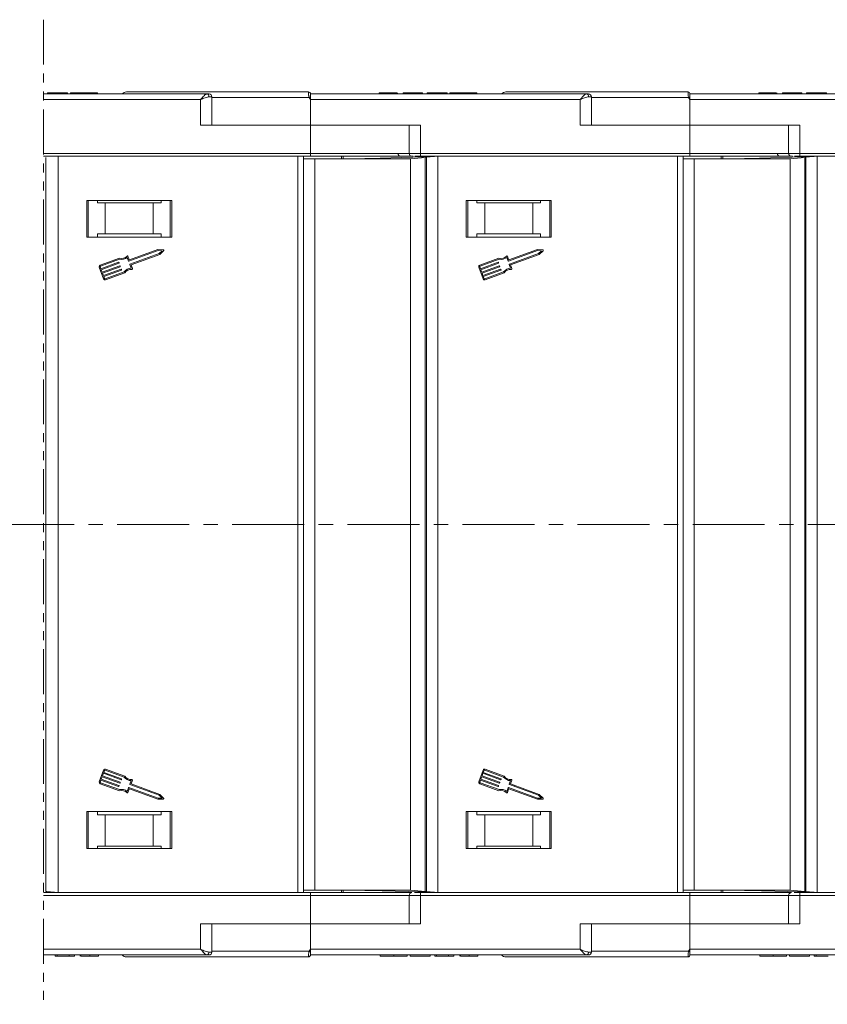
# Model space of a CAD drawing. Header units: millimetres. Extents: x 2854 to 4324, y 357 to 1390.
# Tile 17 of 45: x 3811 to 3954, y 591 to 765. Entities that reach past the tile are written whole.
import ezdxf

# ---------------------------------------------------------------- set-up
doc = ezdxf.new("R2010")
doc.units = ezdxf.units.MM
doc.linetypes.add('CENTERX2', pattern=[20.32, 12.7, -2.54, 2.54, -2.54])
doc.linetypes.add('PHANTOM2', pattern=[31.75, 15.875, -3.175, 3.175, -3.175, 3.175, -3.175])

msp = doc.modelspace()

# ---------------------------------------------------------------- linework, layer by layer
at = {"color": 3, "linetype": 'PHANTOM2', "lineweight": 9, "ltscale": 0.5}
msp.add_line((3815.621, 765.093), (3815.62, 591.259), dxfattribs=at)
at = {"color": 7, "linetype": 'Continuous', "lineweight": 15}
for p, q in [((3844.474, 751.982), (3815.621, 751.982)), ((3815.621, 750.982), (3843.356, 750.982)), ((3816.358, 751.982), (3816.358, 752.182)), ((3819.883, 752.182), (3816.358, 752.182)), ((3819.883, 752.182), (3819.883, 751.982)), ((3820.396, 751.982), (3820.396, 752.182)), ((3822.775, 752.182), (3822.775, 751.982)), ((3825.14, 751.982), (3825.14, 752.182)), ((3843.356, 750.982), (3843.356, 746.482)), ((3845.356, 751.482), (3844.847, 751.482)), ((3845.356, 746.482), (3845.356, 751.482)), ((3862.534, 751.332), (3845.356, 751.332)), ((3862.418, 752.332), (3862.418, 752.332)), ((3862.768, 750.982), (3862.534, 751.332)), ((3911.474, 751.982), (3862.768, 751.982)), ((3862.768, 746.482), (3862.768, 750.982)), ((3862.768, 750.982), (3910.356, 750.982)), ((3874.896, 751.982), (3874.896, 752.182)), ((3876.441, 751.982), (3876.441, 752.182)), ((3877.992, 751.982), (3877.992, 752.182)), ((3878.101, 751.982), (3878.101, 752.182)), ((3879.127, 751.982), (3879.127, 752.182)), ((3880.088, 752.182), (3879.127, 752.182)), ((3880.088, 752.182), (3880.088, 751.982)), ((3882.204, 752.182), (3880.088, 752.182)), ((3882.204, 751.982), (3882.204, 752.182)), ((3882.524, 752.182), (3882.204, 752.182)), ((3882.524, 751.982), (3882.524, 752.182)), ((3886.883, 752.182), (3883.358, 752.182)), ((3883.358, 751.982), (3883.358, 752.182)), ((3886.883, 752.182), (3886.883, 751.982)), ((3887.396, 751.982), (3887.396, 752.182)), ((3889.775, 752.182), (3889.775, 751.982)), ((3892.14, 751.982), (3892.14, 752.182)), ((3910.356, 750.982), (3910.356, 746.482)), ((3912.356, 751.482), (3911.847, 751.482)), ((3912.356, 746.482), (3912.356, 751.482)), ((3929.534, 751.332), (3912.356, 751.332)), ((3929.418, 752.332), (3929.418, 752.332)), ((3929.768, 750.982), (3929.534, 751.332)), ((3978.474, 751.982), (3929.768, 751.982)), ((3929.768, 746.482), (3929.768, 750.982)), ((3929.768, 750.982), (3977.356, 750.982)), ((3941.896, 751.982), (3941.896, 752.182)), ((3943.441, 751.982), (3943.441, 752.182)), ((3944.992, 751.982), (3944.992, 752.182)), ((3945.101, 751.982), (3945.101, 752.182)), ((3946.127, 751.982), (3946.127, 752.182)), ((3947.088, 752.182), (3946.127, 752.182)), ((3947.088, 752.182), (3947.088, 751.982)), ((3949.204, 752.182), (3947.088, 752.182)), ((3949.204, 751.982), (3949.204, 752.182)), ((3949.524, 752.182), (3949.204, 752.182)), ((3949.524, 751.982), (3949.524, 752.182)), ((3950.358, 751.982), (3950.358, 752.182)), ((3953.883, 752.182), (3950.358, 752.182)), ((3953.883, 752.182), (3953.883, 751.982)), ((3843.356, 746.482), (3862.768, 746.482)), ((3862.768, 746.482), (3862.768, 741.482)), ((3882.18, 746.482), (3862.768, 746.482)), ((3880.18, 746.482), (3880.18, 741.482)), ((3882.18, 741.482), (3882.18, 746.482)), ((3910.356, 746.482), (3929.768, 746.482)), ((3949.18, 746.482), (3929.768, 746.482)), ((3929.768, 746.482), (3929.768, 741.482)), ((3947.18, 746.482), (3947.18, 741.482)), ((3949.18, 741.482), (3949.18, 746.482)), ((3862.768, 741.482), (3815.621, 741.482)), ((3815.621, 740.982), (3862.768, 740.982)), ((3816.028, 740.776), (3816.028, 675.982)), ((3818.228, 675.982), (3818.228, 740.982)), ((3860.558, 740.982), (3860.558, 675.982)), ((3861.558, 675.982), (3861.558, 740.982)), ((3862.768, 741.482), (3862.768, 740.982)), ((3880.18, 741.482), (3862.768, 741.482)), ((3868.258, 740.532), (3868.258, 740.982)), ((3868.558, 740.532), (3868.558, 740.982)), ((3872.373, 740.584), (3870.507, 740.532)), ((3872.373, 740.584), (3873.119, 740.605)), ((3872.373, 740.532), (3872.373, 740.584)), ((3884.672, 740.93), (3873.119, 740.605)), ((3873.119, 740.605), (3873.119, 740.532)), ((3882.18, 741.482), (3880.18, 741.482)), ((3883.028, 740.776), (3880.429, 740.532)), ((3929.768, 741.482), (3882.18, 741.482)), ((3882.18, 741.482), (3882.18, 740.982)), ((3882.18, 740.982), (3929.768, 740.982)), ((3883.23, 740.795), (3883.028, 740.776)), ((3883.028, 740.776), (3883.028, 675.982)), ((3885.228, 740.982), (3883.23, 740.795)), ((3883.23, 740.795), (3883.23, 675.982)), ((3885.228, 675.982), (3885.228, 740.982)), ((3927.558, 740.982), (3927.558, 675.982)), ((3928.558, 675.982), (3928.558, 740.982)), ((3929.768, 741.482), (3929.768, 740.982)), ((3947.18, 741.482), (3929.768, 741.482)), ((3935.258, 740.532), (3935.258, 740.982)), ((3935.558, 740.532), (3935.558, 740.982)), ((3939.373, 740.584), (3937.507, 740.532)), ((3939.373, 740.584), (3940.119, 740.605)), ((3939.373, 740.532), (3939.373, 740.584)), ((3951.672, 740.93), (3940.119, 740.605)), ((3940.119, 740.605), (3940.119, 740.532)), ((3949.18, 741.482), (3947.18, 741.482)), ((3950.028, 740.776), (3947.429, 740.532)), ((3996.768, 741.482), (3949.18, 741.482)), ((3949.18, 741.482), (3949.18, 740.982)), ((3949.18, 740.982), (3996.768, 740.982)), ((3950.23, 740.795), (3950.028, 740.776)), ((3950.028, 740.776), (3950.028, 675.982)), ((3952.228, 740.982), (3950.23, 740.795)), ((3950.23, 740.795), (3950.23, 675.982)), ((3952.228, 675.982), (3952.228, 740.982)), ((3863.519, 740.532), (3861.558, 740.532)), ((3863.519, 675.982), (3863.519, 740.532)), ((3880.429, 740.532), (3863.519, 740.532)), ((3880.429, 675.982), (3880.429, 740.532)), ((3930.519, 740.532), (3928.558, 740.532)), ((3930.519, 675.982), (3930.519, 740.532)), ((3947.429, 740.532), (3930.519, 740.532)), ((3947.429, 675.982), (3947.429, 740.532)), ((3838.268, 733.182), (3823.268, 733.182)), ((3823.268, 733.182), (3823.268, 726.682)), ((3823.518, 726.682), (3823.518, 733.182)), ((3825.154, 732.782), (3825.154, 733.182)), ((3825.154, 732.782), (3826.518, 732.782)), ((3826.518, 732.782), (3826.518, 727.282)), ((3835.018, 732.782), (3826.518, 732.782)), ((3835.018, 727.282), (3835.018, 732.782)), ((3835.018, 732.782), (3836.382, 732.782)), ((3836.382, 733.182), (3836.382, 732.782)), ((3838.018, 733.182), (3838.018, 726.682)), ((3838.268, 726.682), (3838.268, 733.182)), ((3905.268, 733.182), (3890.268, 733.182)), ((3890.268, 733.182), (3890.268, 726.682)), ((3890.518, 726.682), (3890.518, 733.182)), ((3892.154, 732.782), (3892.154, 733.182)), ((3892.154, 732.782), (3893.518, 732.782)), ((3893.518, 732.782), (3893.518, 727.282)), ((3902.018, 732.782), (3893.518, 732.782)), ((3902.018, 727.282), (3902.018, 732.782)), ((3902.018, 732.782), (3903.382, 732.782)), ((3903.382, 733.182), (3903.382, 732.782)), ((3905.018, 733.182), (3905.018, 726.682)), ((3905.268, 726.682), (3905.268, 733.182)), ((3823.268, 726.682), (3838.268, 726.682)), ((3825.154, 727.282), (3825.154, 726.682)), ((3826.518, 727.282), (3825.154, 727.282)), ((3835.018, 727.282), (3826.518, 727.282)), ((3836.382, 727.282), (3835.018, 727.282)), ((3836.382, 726.682), (3836.382, 727.282)), ((3890.268, 726.682), (3905.268, 726.682)), ((3892.154, 727.282), (3892.154, 726.682)), ((3893.518, 727.282), (3892.154, 727.282)), ((3902.018, 727.282), (3893.518, 727.282)), ((3903.382, 727.282), (3902.018, 727.282)), ((3903.382, 726.682), (3903.382, 727.282)), ((3830.753, 722.699), (3830.526, 723.319)), ((3830.703, 722.438), (3835.863, 724.323)), ((3835.836, 724.508), (3830.811, 722.672)), ((3836.051, 723.809), (3830.89, 721.924)), ((3831.082, 721.8), (3836.149, 723.651)), ((3836.786, 724.459), (3835.836, 724.508)), ((3835.863, 724.323), (3836.562, 724.287)), ((3836.562, 724.287), (3836.051, 723.809)), ((3836.149, 723.651), (3836.843, 724.301)), ((3897.753, 722.699), (3897.526, 723.319)), ((3897.703, 722.438), (3902.863, 724.323)), ((3902.836, 724.508), (3897.811, 722.672)), ((3903.051, 723.809), (3897.89, 721.924)), ((3898.082, 721.8), (3903.149, 723.651)), ((3903.786, 724.459), (3902.836, 724.508)), ((3902.863, 724.323), (3903.562, 724.287)), ((3903.562, 724.287), (3903.051, 723.809)), ((3903.149, 723.651), (3903.843, 724.301)), ((3829.04, 722.995), (3825.642, 721.754)), ((3825.776, 721.123), (3825.651, 721.466)), ((3825.705, 721.583), (3829.049, 722.805)), ((3828.881, 722.258), (3825.776, 721.123)), ((3825.838, 720.952), (3828.943, 722.086)), ((3829.1, 721.658), (3825.995, 720.524)), ((3826.057, 720.352), (3829.162, 721.487)), ((3828.971, 722.145), (3828.939, 722.231)), ((3829.19, 721.545), (3829.158, 721.631)), ((3830.402, 723.127), (3830.644, 722.465)), ((3830.863, 721.865), (3831.105, 721.203)), ((3831.324, 721.137), (3831.082, 721.8)), ((3896.04, 722.995), (3892.642, 721.754)), ((3892.776, 721.123), (3892.651, 721.466)), ((3892.705, 721.583), (3896.049, 722.805)), ((3895.881, 722.258), (3892.776, 721.123)), ((3892.838, 720.952), (3895.943, 722.086)), ((3896.1, 721.658), (3892.995, 720.524)), ((3893.057, 720.352), (3896.162, 721.487)), ((3895.971, 722.145), (3895.939, 722.231)), ((3896.19, 721.545), (3896.158, 721.631)), ((3897.402, 723.127), (3897.644, 722.465)), ((3897.863, 721.865), (3898.105, 721.203)), ((3898.324, 721.137), (3898.082, 721.8)), ((3825.479, 721.403), (3826.23, 719.347)), ((3825.995, 720.524), (3825.838, 720.952)), ((3826.214, 719.924), (3826.057, 720.352)), ((3829.319, 721.058), (3826.214, 719.924)), ((3826.277, 719.753), (3829.382, 720.887)), ((3826.402, 719.41), (3826.277, 719.753)), ((3829.862, 720.577), (3826.519, 719.356)), ((3826.581, 719.184), (3829.978, 720.426)), ((3829.409, 720.946), (3829.377, 721.031)), ((3892.479, 721.403), (3893.23, 719.347)), ((3892.995, 720.524), (3892.838, 720.952)), ((3893.214, 719.924), (3893.057, 720.352)), ((3896.319, 721.058), (3893.214, 719.924)), ((3893.277, 719.753), (3896.382, 720.887)), ((3893.402, 719.41), (3893.277, 719.753)), ((3896.862, 720.577), (3893.519, 719.356)), ((3893.581, 719.184), (3896.978, 720.426)), ((3896.409, 720.946), (3896.377, 721.031)), ((3816.028, 675.982), (3816.028, 611.188)), ((3818.228, 610.982), (3818.228, 675.982)), ((3860.558, 675.982), (3860.558, 610.982)), ((3861.558, 610.982), (3861.558, 675.982)), ((3863.519, 611.432), (3863.519, 675.982)), ((3880.429, 611.432), (3880.429, 675.982)), ((3883.028, 675.982), (3883.028, 611.188)), ((3883.23, 675.982), (3883.23, 611.169)), ((3885.228, 610.982), (3885.228, 675.982)), ((3927.558, 675.982), (3927.558, 610.982)), ((3928.558, 610.982), (3928.558, 675.982)), ((3930.519, 611.432), (3930.519, 675.982)), ((3947.429, 611.432), (3947.429, 675.982)), ((3950.028, 675.982), (3950.028, 611.188)), ((3950.23, 675.982), (3950.23, 611.169)), ((3952.228, 610.982), (3952.228, 675.982)), ((3829.978, 631.538), (3826.581, 632.779)), ((3896.978, 631.538), (3893.581, 632.779)), ((3826.23, 632.616), (3825.479, 630.56)), ((3825.995, 631.44), (3825.838, 631.012)), ((3829.1, 630.306), (3825.995, 631.44)), ((3826.214, 632.04), (3826.057, 631.611)), ((3826.057, 631.611), (3829.162, 630.477)), ((3829.319, 630.905), (3826.214, 632.04)), ((3826.402, 632.554), (3826.277, 632.211)), ((3826.277, 632.211), (3829.382, 631.077)), ((3829.862, 631.386), (3826.519, 632.608)), ((3829.409, 631.018), (3829.377, 630.932)), ((3893.23, 632.616), (3892.479, 630.56)), ((3892.995, 631.44), (3892.838, 631.012)), ((3896.1, 630.306), (3892.995, 631.44)), ((3893.214, 632.04), (3893.057, 631.611)), ((3893.057, 631.611), (3896.162, 630.477)), ((3896.319, 630.905), (3893.214, 632.04)), ((3893.402, 632.554), (3893.277, 632.211)), ((3893.277, 632.211), (3896.382, 631.077)), ((3896.862, 631.386), (3893.519, 632.608)), ((3896.409, 631.018), (3896.377, 630.932)), ((3825.642, 630.21), (3829.04, 628.968)), ((3825.776, 630.841), (3825.651, 630.498)), ((3825.705, 630.381), (3829.049, 629.159)), ((3828.881, 629.706), (3825.776, 630.841)), ((3825.838, 631.012), (3828.943, 629.877)), ((3828.971, 629.819), (3828.939, 629.733)), ((3829.19, 630.419), (3829.158, 630.333)), ((3830.402, 628.837), (3830.644, 629.499)), ((3830.703, 629.526), (3835.863, 627.64)), ((3830.811, 629.292), (3835.836, 627.456)), ((3830.863, 630.098), (3831.105, 630.761)), ((3836.051, 628.154), (3830.89, 630.04)), ((3831.082, 630.164), (3831.324, 630.827)), ((3836.149, 628.313), (3831.082, 630.164)), ((3892.642, 630.21), (3896.04, 628.968)), ((3892.776, 630.841), (3892.651, 630.498)), ((3892.705, 630.381), (3896.049, 629.159)), ((3895.881, 629.706), (3892.776, 630.841)), ((3892.838, 631.012), (3895.943, 629.877)), ((3895.971, 629.819), (3895.939, 629.733)), ((3896.19, 630.419), (3896.158, 630.333)), ((3897.402, 628.837), (3897.644, 629.499)), ((3897.703, 629.526), (3902.863, 627.64)), ((3897.811, 629.292), (3902.836, 627.456)), ((3897.863, 630.098), (3898.105, 630.761)), ((3903.051, 628.154), (3897.89, 630.04)), ((3898.082, 630.164), (3898.324, 630.827)), ((3903.149, 628.313), (3898.082, 630.164)), ((3830.526, 628.645), (3830.753, 629.265)), ((3835.863, 627.64), (3836.562, 627.676)), ((3836.562, 627.676), (3836.051, 628.154)), ((3836.843, 627.663), (3836.149, 628.313)), ((3897.526, 628.645), (3897.753, 629.265)), ((3902.863, 627.64), (3903.562, 627.676)), ((3903.562, 627.676), (3903.051, 628.154)), ((3903.843, 627.663), (3903.149, 628.313)), ((3835.836, 627.456), (3836.786, 627.505)), ((3902.836, 627.456), (3903.786, 627.505)), ((3838.268, 625.282), (3823.268, 625.282)), ((3823.268, 625.282), (3823.268, 618.782)), ((3823.518, 618.782), (3823.518, 625.282)), ((3825.154, 625.282), (3825.154, 624.682)), ((3825.154, 624.682), (3826.518, 624.682)), ((3826.518, 624.682), (3826.518, 619.182)), ((3826.518, 624.682), (3835.018, 624.682)), ((3835.018, 619.182), (3835.018, 624.682)), ((3835.018, 624.682), (3836.382, 624.682)), ((3836.382, 624.682), (3836.382, 625.282)), ((3838.018, 625.282), (3838.018, 618.782)), ((3838.268, 618.782), (3838.268, 625.282)), ((3905.268, 625.282), (3890.268, 625.282)), ((3890.268, 625.282), (3890.268, 618.782)), ((3890.518, 618.782), (3890.518, 625.282)), ((3892.154, 625.282), (3892.154, 624.682)), ((3892.154, 624.682), (3893.518, 624.682)), ((3893.518, 624.682), (3893.518, 619.182)), ((3893.518, 624.682), (3902.018, 624.682)), ((3902.018, 619.182), (3902.018, 624.682)), ((3902.018, 624.682), (3903.382, 624.682)), ((3903.382, 624.682), (3903.382, 625.282)), ((3905.018, 625.282), (3905.018, 618.782)), ((3905.268, 618.782), (3905.268, 625.282)), ((3826.518, 619.182), (3825.154, 619.182)), ((3825.154, 618.782), (3825.154, 619.182)), ((3826.518, 619.182), (3835.018, 619.182)), ((3836.382, 619.182), (3835.018, 619.182)), ((3836.382, 619.182), (3836.382, 618.782)), ((3893.518, 619.182), (3892.154, 619.182)), ((3892.154, 618.782), (3892.154, 619.182)), ((3893.518, 619.182), (3902.018, 619.182)), ((3903.382, 619.182), (3902.018, 619.182)), ((3903.382, 619.182), (3903.382, 618.782)), ((3823.268, 618.782), (3838.268, 618.782)), ((3890.268, 618.782), (3905.268, 618.782)), ((3862.768, 610.982), (3815.62, 610.982)), ((3815.62, 610.482), (3862.768, 610.482)), ((3816.028, 611.188), (3816.23, 611.169)), ((3816.23, 611.169), (3818.228, 610.982)), ((3861.558, 611.432), (3863.519, 611.432)), ((3862.768, 610.482), (3862.768, 610.982)), ((3862.768, 610.482), (3862.768, 605.482)), ((3862.768, 610.482), (3880.18, 610.482)), ((3863.519, 611.432), (3880.429, 611.432)), ((3868.258, 610.982), (3868.258, 611.432)), ((3868.558, 610.982), (3868.558, 611.432)), ((3870.507, 611.432), (3872.373, 611.379)), ((3872.373, 611.379), (3872.373, 611.432)), ((3873.119, 611.359), (3872.373, 611.379)), ((3873.119, 611.432), (3873.119, 611.359)), ((3873.119, 611.359), (3884.672, 611.034)), ((3880.18, 610.482), (3880.18, 605.482)), ((3880.18, 610.482), (3882.18, 610.482)), ((3880.429, 611.432), (3883.028, 611.188)), ((3882.18, 610.482), (3882.18, 610.982)), ((3929.768, 610.982), (3882.18, 610.982)), ((3882.18, 605.482), (3882.18, 610.482)), ((3882.18, 610.482), (3929.768, 610.482)), ((3883.028, 611.188), (3883.23, 611.169)), ((3883.23, 611.169), (3885.228, 610.982)), ((3928.558, 611.432), (3930.519, 611.432)), ((3929.768, 610.482), (3929.768, 610.982)), ((3929.768, 610.482), (3929.768, 605.482)), ((3929.768, 610.482), (3947.18, 610.482)), ((3930.519, 611.432), (3947.429, 611.432)), ((3935.258, 610.982), (3935.258, 611.432)), ((3935.558, 610.982), (3935.558, 611.432)), ((3937.507, 611.432), (3939.373, 611.379)), ((3939.373, 611.379), (3939.373, 611.432)), ((3940.119, 611.359), (3939.373, 611.379)), ((3940.119, 611.432), (3940.119, 611.359)), ((3940.119, 611.359), (3951.672, 611.034)), ((3947.18, 610.482), (3947.18, 605.482)), ((3947.18, 610.482), (3949.18, 610.482)), ((3947.429, 611.432), (3950.028, 611.188)), ((3949.18, 610.482), (3949.18, 610.982)), ((3996.768, 610.982), (3949.18, 610.982)), ((3949.18, 605.482), (3949.18, 610.482)), ((3949.18, 610.482), (3996.768, 610.482)), ((3950.028, 611.188), (3950.23, 611.169)), ((3950.23, 611.169), (3952.228, 610.982)), ((3862.768, 605.482), (3843.356, 605.482)), ((3843.356, 605.482), (3843.356, 600.982)), ((3845.356, 600.482), (3845.356, 605.482)), ((3862.768, 600.982), (3862.768, 605.482)), ((3862.768, 605.482), (3882.18, 605.482)), ((3929.768, 605.482), (3910.356, 605.482)), ((3910.356, 605.482), (3910.356, 600.982)), ((3912.356, 600.482), (3912.356, 605.482)), ((3929.768, 600.982), (3929.768, 605.482)), ((3929.768, 605.482), (3949.18, 605.482)), ((3843.356, 600.982), (3815.62, 600.982)), ((3815.62, 599.982), (3844.474, 599.982)), ((3817.704, 599.782), (3817.704, 599.982)), ((3818.024, 599.782), (3817.704, 599.782)), ((3818.024, 599.782), (3818.024, 599.982)), ((3820.14, 599.782), (3818.024, 599.782)), ((3820.14, 599.782), (3820.14, 599.982)), ((3821.101, 599.782), (3820.14, 599.782)), ((3821.101, 599.982), (3821.101, 599.782)), ((3822.127, 599.982), (3822.127, 599.782)), ((3822.236, 599.982), (3822.236, 599.782)), ((3823.788, 599.982), (3823.788, 599.782)), ((3825.332, 599.782), (3825.332, 599.982)), ((3844.847, 600.482), (3845.356, 600.482)), ((3845.356, 600.632), (3862.534, 600.632)), ((3862.534, 600.632), (3862.768, 600.982)), ((3910.356, 600.982), (3862.768, 600.982)), ((3862.768, 599.984), (3862.768, 599.982)), ((3862.768, 599.982), (3911.474, 599.982)), ((3875.088, 599.982), (3875.088, 599.782)), ((3877.453, 599.982), (3877.453, 599.782)), ((3879.832, 599.782), (3879.832, 599.982)), ((3880.345, 599.782), (3880.345, 599.982)), ((3883.871, 599.782), (3880.345, 599.782)), ((3883.871, 599.982), (3883.871, 599.782)), ((3884.704, 599.782), (3884.704, 599.982)), ((3885.024, 599.782), (3884.704, 599.782)), ((3885.024, 599.782), (3885.024, 599.982)), ((3887.14, 599.782), (3885.024, 599.782)), ((3887.14, 599.782), (3887.14, 599.982)), ((3888.101, 599.782), (3887.14, 599.782)), ((3888.101, 599.982), (3888.101, 599.782)), ((3889.127, 599.982), (3889.127, 599.782)), ((3889.236, 599.982), (3889.236, 599.782)), ((3890.788, 599.982), (3890.788, 599.782)), ((3892.332, 599.782), (3892.332, 599.982)), ((3911.847, 600.482), (3912.356, 600.482)), ((3912.356, 600.632), (3929.534, 600.632)), ((3929.534, 600.632), (3929.768, 600.982)), ((3977.356, 600.982), (3929.768, 600.982)), ((3929.768, 599.984), (3929.768, 599.982)), ((3929.768, 599.982), (3978.474, 599.982)), ((3942.088, 599.982), (3942.088, 599.782)), ((3944.453, 599.982), (3944.453, 599.782)), ((3946.832, 599.782), (3946.832, 599.982)), ((3947.345, 599.782), (3947.345, 599.982)), ((3950.871, 599.782), (3947.345, 599.782)), ((3950.871, 599.982), (3950.871, 599.782)), ((3951.704, 599.782), (3951.704, 599.982)), ((3952.024, 599.782), (3951.704, 599.782)), ((3952.024, 599.782), (3952.024, 599.982)), ((3954.14, 599.782), (3952.024, 599.782)), ((3862.418, 599.632), (3862.418, 599.632)), ((3929.418, 599.632), (3929.418, 599.632))]:
    msp.add_line(p, q, dxfattribs=at)
at = {"color": 1, "linetype": 'CENTERX2', "lineweight": 13}
msp.add_line((4166.465, 675.982), (3330.413, 675.982), dxfattribs=at)
at = {"color": 7, "linetype": 'Continuous', "lineweight": 15}
for centre, radius, start, end in [((3830.268, 751.332), 1, 90, 139.04573), ((3844.4, 751.537), 0.451, 352.91869, 80.47981), ((3844.856, 751.482), 0.5, 360, 90), ((3862.418, 751.982), 0.35, 0.00041, 90.00191), ((3898.312, 684.405), 75.89, 117.92809, 118.12821), ((3897.268, 751.332), 1, 90, 139.04573), ((3911.4, 751.537), 0.451, 352.91869, 80.47981), ((3911.856, 751.482), 0.5, 360, 90), ((3929.418, 751.982), 0.35, 0.00041, 90.00191), ((3965.312, 684.405), 75.89, 117.92809, 118.12821), ((3878.696, 741.482), 0.5, 180, 270), ((3880.68, 741.482), 0.5, 180, 270), ((3945.696, 741.482), 0.5, 180, 270), ((3947.68, 741.482), 0.5, 180, 270), ((3829.407, 724.3), 1.355, 254.2528, 315.58546), ((3830.441, 723.288), 0.0912, 20.07046, 135.58546), ((3836.781, 724.367), 0.0912, 313.09192, 87.049), ((3896.407, 724.3), 1.355, 254.2528, 315.58546), ((3897.441, 723.288), 0.0912, 20.07046, 135.58546), ((3903.781, 724.367), 0.0912, 313.09192, 87.049), ((3825.736, 721.497), 0.274, 110.07046, 200.07046), ((3825.736, 721.497), 0.0912, 110.07046, 200.07046), ((3828.896, 722.215), 0.0456, 20.07046, 110.07046), ((3828.928, 722.129), 0.0456, 290.07046, 20.07046), ((3829.407, 724.3), 1.538, 256.51116, 310.30711), ((3829.116, 721.615), 0.0456, 20.07046, 110.07046), ((3829.147, 721.53), 0.0456, 290.07046, 20.07046), ((3830.687, 722.481), 0.0456, 200.07046, 290.07046), ((3830.796, 722.715), 0.0456, 200.07046, 290.07046), ((3830.906, 721.881), 0.0456, 110.07046, 200.07046), ((3892.736, 721.497), 0.274, 110.07046, 200.07046), ((3892.736, 721.497), 0.0912, 110.07046, 200.07046), ((3895.896, 722.215), 0.0456, 20.07046, 110.07046), ((3895.928, 722.129), 0.0456, 290.07046, 20.07046), ((3896.407, 724.3), 1.538, 256.51116, 310.30711), ((3896.116, 721.615), 0.0456, 20.07046, 110.07046), ((3896.147, 721.53), 0.0456, 290.07046, 20.07046), ((3897.687, 722.481), 0.0456, 200.07046, 290.07046), ((3897.796, 722.715), 0.0456, 200.07046, 290.07046), ((3897.906, 721.881), 0.0456, 110.07046, 200.07046), ((3829.335, 721.016), 0.0456, 20.07046, 110.07046), ((3829.366, 720.93), 0.0456, 290.07046, 20.07046), ((3831.101, 719.665), 1.538, 89.8338, 143.62975), ((3831.101, 719.665), 1.355, 84.55545, 145.88812), ((3831.238, 721.106), 0.0912, 264.55545, 20.07046), ((3896.335, 721.016), 0.0456, 20.07046, 110.07046), ((3896.366, 720.93), 0.0456, 290.07046, 20.07046), ((3898.101, 719.665), 1.538, 89.8338, 143.62975), ((3898.101, 719.665), 1.355, 84.55545, 145.88812), ((3898.238, 721.106), 0.0912, 264.55545, 20.07046), ((3826.487, 719.441), 0.274, 200.07046, 290.07046), ((3826.487, 719.441), 0.0912, 200.07046, 290.07046), ((3893.487, 719.441), 0.274, 200.07046, 290.07046), ((3893.487, 719.441), 0.0912, 200.07046, 290.07046), ((3826.487, 632.522), 0.274, 69.92954, 159.92954), ((3893.487, 632.522), 0.274, 69.92954, 159.92954), ((3826.487, 632.522), 0.0912, 69.92954, 159.92954), ((3829.366, 631.034), 0.0456, 339.92954, 69.92954), ((3831.101, 632.298), 1.538, 216.37025, 270.1662), ((3831.101, 632.298), 1.355, 214.11188, 275.44455), ((3893.487, 632.522), 0.0912, 69.92954, 159.92954), ((3896.366, 631.034), 0.0456, 339.92954, 69.92954), ((3898.101, 632.298), 1.538, 216.37025, 270.1662), ((3898.101, 632.298), 1.355, 214.11188, 275.44455), ((3825.736, 630.467), 0.274, 159.92954, 249.92954), ((3825.736, 630.467), 0.0912, 159.92954, 249.92954), ((3828.896, 629.749), 0.0456, 249.92954, 339.92954), ((3828.928, 629.835), 0.0456, 339.92954, 69.92954), ((3829.116, 630.349), 0.0456, 249.92954, 339.92954), ((3829.147, 630.434), 0.0456, 339.92954, 69.92954), ((3829.335, 630.948), 0.0456, 249.92954, 339.92954), ((3830.687, 629.483), 0.0456, 69.92954, 159.92954), ((3830.796, 629.249), 0.0456, 69.92954, 159.92954), ((3830.906, 630.083), 0.0456, 159.92954, 249.92954), ((3831.238, 630.858), 0.0912, 339.92954, 95.44455), ((3892.736, 630.467), 0.274, 159.92954, 249.92954), ((3892.736, 630.467), 0.0912, 159.92954, 249.92954), ((3895.896, 629.749), 0.0456, 249.92954, 339.92954), ((3895.928, 629.835), 0.0456, 339.92954, 69.92954), ((3896.116, 630.349), 0.0456, 249.92954, 339.92954), ((3896.147, 630.434), 0.0456, 339.92954, 69.92954), ((3896.335, 630.948), 0.0456, 249.92954, 339.92954), ((3897.687, 629.483), 0.0456, 69.92954, 159.92954), ((3897.796, 629.249), 0.0456, 69.92954, 159.92954), ((3897.906, 630.083), 0.0456, 159.92954, 249.92954), ((3898.238, 630.858), 0.0912, 339.92954, 95.44455), ((3829.407, 627.664), 1.355, 44.41454, 105.7472), ((3829.407, 627.664), 1.538, 49.69289, 103.48884), ((3830.441, 628.676), 0.0912, 224.41454, 339.92954), ((3836.781, 627.596), 0.0912, 272.951, 46.90808), ((3896.407, 627.664), 1.355, 44.41454, 105.7472), ((3896.407, 627.664), 1.538, 49.69289, 103.48884), ((3897.441, 628.676), 0.0912, 224.41454, 339.92954), ((3903.781, 627.596), 0.0912, 272.951, 46.90808), ((3880.68, 610.482), 0.5, 90, 180), ((3947.68, 610.482), 0.5, 90, 180), ((3830.268, 600.632), 1, 221.2946, 270), ((3844.4, 600.426), 0.451, 279.5202, 7.08135), ((3844.856, 600.482), 0.5, 270, 360), ((3862.418, 599.982), 0.35, 269.99809, 359.99959), ((3898.312, 667.559), 75.89, 241.87179, 242.07191), ((3897.268, 600.632), 1, 221.2946, 270), ((3911.4, 600.426), 0.451, 279.5202, 7.08135), ((3911.856, 600.482), 0.5, 270, 360), ((3929.418, 599.982), 0.35, 269.99809, 359.99959), ((3965.312, 667.559), 75.89, 241.87179, 242.07191)]:
    msp.add_arc(centre, radius, start, end, dxfattribs=at)
for points, knots in [([(3822.775, 752.182), (3822.642, 752.182), (3822.238, 752.182), (3821.578, 752.182), (3820.956, 752.182), (3820.531, 752.182), (3820.406, 752.182), (3820.398, 752.182), (3820.396, 752.182)], [0, 0, 0, 0, 0.1021706, 0.3092201, 0.51365, 0.6922749, 0.9324126, 1, 1, 1, 1]), ([(3825.14, 752.182), (3825.136, 752.182), (3825.126, 752.182), (3824.984, 752.182), (3824.592, 752.182), (3824.019, 752.182), (3823.379, 752.182), (3822.958, 752.182), (3822.775, 752.182)], [0, 0, 0, 0, 0.1018882, 0.3073435, 0.4929627, 0.6786474, 0.8607914, 1, 1, 1, 1]), ([(3862.418, 752.332), (3861.105, 752.332), (3858.439, 752.332), (3854.45, 752.332), (3850.807, 752.332), (3847.571, 752.332), (3844.746, 752.332), (3842.084, 752.332), (3838.806, 752.332), (3836.018, 752.332), (3833.816, 752.332), (3832.344, 752.332), (3831.178, 752.332), (3830.408, 752.332), (3830.314, 752.332), (3830.268, 752.332)], [0, 0, 0, 0, 0.07772396, 0.15782403, 0.24013537, 0.30445442, 0.36876305, 0.43443011, 0.50008652, 0.63123697, 0.69555602, 0.75986465, 0.84218523, 0.92228307, 1, 1, 1, 1]), ([(3843.356, 750.982), (3843.462, 751.105), (3843.674, 751.349), (3843.984, 751.679), (3844.263, 751.929), (3844.407, 751.965), (3844.474, 751.982)], [0, 0, 0, 0, 0.2515188, 0.5017844, 0.7656323, 1, 1, 1, 1]), ([(3844.847, 751.482), (3844.752, 751.472), (3844.543, 751.45), (3844.044, 751.279), (3843.626, 751.098), (3843.356, 750.982)], [0, 0, 0, 0, 0.2270634, 0.5015869, 1, 1, 1, 1]), ([(3862.534, 751.332), (3862.517, 751.388), (3862.48, 751.512), (3862.451, 751.698), (3862.431, 751.88), (3862.42, 752.063), (3862.418, 752.209), (3862.417, 752.311), (3862.418, 752.325), (3862.418, 752.332)], [0, 0, 0, 0, 0.11199725, 0.24484387, 0.3691679, 0.50089869, 0.68753328, 0.82813816, 1, 1, 1, 1]), ([(3862.768, 751.982), (3862.768, 751.971), (3862.768, 751.949), (3862.768, 751.776), (3862.768, 751.591), (3862.768, 751.475), (3862.768, 751.456)], [0, 0, 0, 0, 0.3133566, 0.6267132, 0.9400698, 1, 1, 1, 1]), ([(3876.441, 752.182), (3876.307, 752.182), (3876.003, 752.182), (3875.551, 752.182), (3875.192, 752.182), (3874.938, 752.182), (3874.913, 752.182), (3874.896, 752.182)], [0, 0, 0, 0, 0.15529194, 0.35314526, 0.54324301, 0.704067, 1, 1, 1, 1]), ([(3877.992, 752.182), (3877.938, 752.182), (3877.83, 752.182), (3877.526, 752.182), (3877.061, 752.182), (3876.674, 752.182), (3876.441, 752.182)], [0, 0, 0, 0, 0.2064605, 0.4135145, 0.6452106, 1, 1, 1, 1]), ([(3889.775, 752.182), (3889.642, 752.182), (3889.238, 752.182), (3888.578, 752.182), (3887.956, 752.182), (3887.531, 752.182), (3887.406, 752.182), (3887.398, 752.182), (3887.396, 752.182)], [0, 0, 0, 0, 0.1021706, 0.3092201, 0.51365, 0.6922749, 0.9324126, 1, 1, 1, 1]), ([(3892.14, 752.182), (3892.136, 752.182), (3892.126, 752.182), (3891.984, 752.182), (3891.592, 752.182), (3891.019, 752.182), (3890.379, 752.182), (3889.958, 752.182), (3889.775, 752.182)], [0, 0, 0, 0, 0.1018882, 0.3073435, 0.4929627, 0.6786474, 0.8607914, 1, 1, 1, 1]), ([(3929.418, 752.332), (3928.105, 752.332), (3925.439, 752.332), (3921.45, 752.332), (3917.807, 752.332), (3914.571, 752.332), (3911.746, 752.332), (3909.084, 752.332), (3905.806, 752.332), (3903.018, 752.332), (3900.816, 752.332), (3899.344, 752.332), (3898.178, 752.332), (3897.408, 752.332), (3897.314, 752.332), (3897.268, 752.332)], [0, 0, 0, 0, 0.077724, 0.157824, 0.2401354, 0.3044544, 0.368763, 0.4344301, 0.5000865, 0.631237, 0.695556, 0.7598646, 0.8421852, 0.9222831, 1, 1, 1, 1]), ([(3910.356, 750.982), (3910.462, 751.105), (3910.674, 751.349), (3910.984, 751.679), (3911.263, 751.929), (3911.407, 751.965), (3911.474, 751.982)], [0, 0, 0, 0, 0.2515188, 0.50178442, 0.76563227, 1, 1, 1, 1]), ([(3911.847, 751.482), (3911.752, 751.472), (3911.543, 751.45), (3911.044, 751.279), (3910.626, 751.098), (3910.356, 750.982)], [0, 0, 0, 0, 0.2270634, 0.5015869, 1, 1, 1, 1]), ([(3929.534, 751.332), (3929.517, 751.388), (3929.48, 751.512), (3929.451, 751.698), (3929.431, 751.88), (3929.42, 752.063), (3929.418, 752.209), (3929.417, 752.311), (3929.418, 752.325), (3929.418, 752.332)], [0, 0, 0, 0, 0.1119973, 0.2448439, 0.3691679, 0.5008987, 0.6875333, 0.8281382, 1, 1, 1, 1]), ([(3929.768, 751.982), (3929.768, 751.971), (3929.768, 751.949), (3929.768, 751.776), (3929.768, 751.591), (3929.768, 751.475), (3929.768, 751.456)], [0, 0, 0, 0, 0.3133566, 0.6267132, 0.9400698, 1, 1, 1, 1]), ([(3943.441, 752.182), (3943.307, 752.182), (3943.003, 752.182), (3942.551, 752.182), (3942.192, 752.182), (3941.938, 752.182), (3941.913, 752.182), (3941.896, 752.182)], [0, 0, 0, 0, 0.1552919, 0.3531453, 0.543243, 0.704067, 1, 1, 1, 1]), ([(3944.992, 752.182), (3944.938, 752.182), (3944.83, 752.182), (3944.526, 752.182), (3944.061, 752.182), (3943.674, 752.182), (3943.441, 752.182)], [0, 0, 0, 0, 0.2064605, 0.4135145, 0.6452106, 1, 1, 1, 1]), ([(3862.768, 740.982), (3864.109, 740.982), (3866.834, 740.982), (3870.916, 740.982), (3874.658, 740.982), (3877.959, 740.982), (3879.943, 740.982), (3880.853, 740.982), (3880.867, 740.982)], [0, 0, 0, 0, 0.21003789, 0.42658948, 0.64924025, 0.82327919, 0.99734564, 1, 1, 1, 1]), ([(3881.217, 740.982), (3881.259, 740.982), (3881.408, 740.982), (3881.744, 740.982), (3882.037, 740.982), (3882.18, 740.982)], [0, 0, 0, 0, 0.1658977, 0.5921255, 1, 1, 1, 1]), ([(3929.768, 740.982), (3931.109, 740.982), (3933.834, 740.982), (3937.916, 740.982), (3941.658, 740.982), (3944.959, 740.982), (3946.943, 740.982), (3947.853, 740.982), (3947.867, 740.982)], [0, 0, 0, 0, 0.210038, 0.4265898, 0.6492407, 0.8232797, 0.9973463, 1, 1, 1, 1]), ([(3948.217, 740.982), (3948.259, 740.982), (3948.408, 740.982), (3948.744, 740.982), (3949.037, 740.982), (3949.18, 740.982)], [0, 0, 0, 0, 0.1658977, 0.5921255, 1, 1, 1, 1]), ([(3880.68, 610.982), (3879.78, 610.982), (3877.932, 610.982), (3874.65, 610.982), (3870.919, 610.982), (3866.834, 610.982), (3864.109, 610.982), (3862.768, 610.982)], [0, 0, 0, 0, 0.1671161, 0.3432074, 0.5684235, 0.7875063, 1, 1, 1, 1]), ([(3882.18, 610.982), (3882.036, 610.982), (3881.743, 610.982), (3881.381, 610.982), (3881.212, 610.982), (3881.148, 610.982)], [0, 0, 0, 0, 0.3748158, 0.7664972, 1, 1, 1, 1]), ([(3947.68, 610.982), (3946.78, 610.982), (3944.932, 610.982), (3941.65, 610.982), (3937.919, 610.982), (3933.834, 610.982), (3931.109, 610.982), (3929.768, 610.982)], [0, 0, 0, 0, 0.16711613, 0.3432074, 0.5684235, 0.78750635, 1, 1, 1, 1]), ([(3949.18, 610.982), (3949.036, 610.982), (3948.743, 610.982), (3948.381, 610.982), (3948.212, 610.982), (3948.148, 610.982)], [0, 0, 0, 0, 0.37481575, 0.76649717, 1, 1, 1, 1]), ([(3822.236, 599.782), (3822.29, 599.782), (3822.398, 599.782), (3822.702, 599.782), (3823.167, 599.782), (3823.554, 599.782), (3823.788, 599.782)], [0, 0, 0, 0, 0.2064605, 0.4135145, 0.6452106, 1, 1, 1, 1]), ([(3823.788, 599.782), (3823.921, 599.782), (3824.226, 599.782), (3824.677, 599.782), (3825.036, 599.782), (3825.291, 599.782), (3825.316, 599.782), (3825.332, 599.782)], [0, 0, 0, 0, 0.1552919, 0.3531453, 0.543243, 0.704067, 1, 1, 1, 1]), ([(3844.474, 599.982), (3844.407, 599.999), (3844.263, 600.034), (3843.984, 600.285), (3843.674, 600.614), (3843.462, 600.859), (3843.356, 600.982)], [0, 0, 0, 0, 0.2343588, 0.4982155, 0.7484812, 1, 1, 1, 1]), ([(3843.356, 600.982), (3843.626, 600.866), (3844.044, 600.685), (3844.543, 600.513), (3844.752, 600.492), (3844.847, 600.482)], [0, 0, 0, 0, 0.4984129, 0.772928, 1, 1, 1, 1]), ([(3862.418, 599.632), (3862.418, 599.639), (3862.417, 599.653), (3862.418, 599.755), (3862.42, 599.901), (3862.431, 600.084), (3862.451, 600.267), (3862.48, 600.454), (3862.517, 600.576), (3862.534, 600.632)], [0, 0, 0, 0, 0.1718456, 0.312445, 0.4991009, 0.6298393, 0.7575038, 0.8890244, 1, 1, 1, 1]), ([(3862.768, 600.507), (3862.768, 600.415), (3862.768, 600.23), (3862.768, 600.068), (3862.768, 600.038), (3862.768, 600.029)], [0, 0, 0, 0, 0.412717, 0.8254516, 1, 1, 1, 1]), ([(3875.088, 599.782), (3875.092, 599.782), (3875.102, 599.782), (3875.244, 599.782), (3875.636, 599.782), (3876.21, 599.782), (3876.849, 599.782), (3877.271, 599.782), (3877.453, 599.782)], [0, 0, 0, 0, 0.1018882, 0.3073435, 0.4929627, 0.6786474, 0.8607914, 1, 1, 1, 1]), ([(3877.453, 599.782), (3877.587, 599.782), (3877.99, 599.782), (3878.651, 599.782), (3879.272, 599.782), (3879.697, 599.782), (3879.823, 599.782), (3879.83, 599.782), (3879.832, 599.782)], [0, 0, 0, 0, 0.1021706, 0.3092201, 0.51365, 0.6922749, 0.9324126, 1, 1, 1, 1]), ([(3889.236, 599.782), (3889.29, 599.782), (3889.398, 599.782), (3889.702, 599.782), (3890.167, 599.782), (3890.554, 599.782), (3890.788, 599.782)], [0, 0, 0, 0, 0.2064605, 0.4135145, 0.6452106, 1, 1, 1, 1]), ([(3890.788, 599.782), (3890.921, 599.782), (3891.226, 599.782), (3891.677, 599.782), (3892.036, 599.782), (3892.291, 599.782), (3892.316, 599.782), (3892.332, 599.782)], [0, 0, 0, 0, 0.15529194, 0.35314526, 0.54324301, 0.704067, 1, 1, 1, 1]), ([(3911.474, 599.982), (3911.407, 599.999), (3911.263, 600.034), (3910.984, 600.285), (3910.674, 600.614), (3910.462, 600.859), (3910.356, 600.982)], [0, 0, 0, 0, 0.2343588, 0.4982155, 0.7484812, 1, 1, 1, 1]), ([(3910.356, 600.982), (3910.626, 600.866), (3911.044, 600.685), (3911.543, 600.513), (3911.752, 600.492), (3911.847, 600.482)], [0, 0, 0, 0, 0.4984129, 0.772928, 1, 1, 1, 1]), ([(3929.418, 599.632), (3929.418, 599.639), (3929.417, 599.653), (3929.418, 599.755), (3929.42, 599.901), (3929.431, 600.084), (3929.451, 600.267), (3929.48, 600.454), (3929.517, 600.576), (3929.534, 600.632)], [0, 0, 0, 0, 0.1718456, 0.312445, 0.4991009, 0.6298393, 0.7575038, 0.8890244, 1, 1, 1, 1]), ([(3929.768, 600.507), (3929.768, 600.415), (3929.768, 600.23), (3929.768, 600.068), (3929.768, 600.038), (3929.768, 600.029)], [0, 0, 0, 0, 0.412717, 0.8254516, 1, 1, 1, 1]), ([(3942.088, 599.782), (3942.092, 599.782), (3942.102, 599.782), (3942.244, 599.782), (3942.636, 599.782), (3943.21, 599.782), (3943.849, 599.782), (3944.271, 599.782), (3944.453, 599.782)], [0, 0, 0, 0, 0.1018882, 0.3073435, 0.4929627, 0.6786474, 0.8607914, 1, 1, 1, 1]), ([(3944.453, 599.782), (3944.587, 599.782), (3944.99, 599.782), (3945.651, 599.782), (3946.272, 599.782), (3946.697, 599.782), (3946.823, 599.782), (3946.83, 599.782), (3946.832, 599.782)], [0, 0, 0, 0, 0.1021706, 0.3092201, 0.51365, 0.6922749, 0.9324126, 1, 1, 1, 1]), ([(3830.268, 599.632), (3830.314, 599.632), (3830.408, 599.632), (3831.178, 599.632), (3832.345, 599.632), (3833.816, 599.632), (3835.464, 599.632), (3837.403, 599.632), (3840.36, 599.632), (3843.794, 599.632), (3847.571, 599.632), (3850.807, 599.632), (3854.45, 599.632), (3858.439, 599.632), (3861.105, 599.632), (3862.418, 599.632)], [0, 0, 0, 0, 0.0777263, 0.157824, 0.2401354, 0.3044544, 0.368763, 0.4344301, 0.5000865, 0.631237, 0.695556, 0.7598647, 0.8421852, 0.9222807, 1, 1, 1, 1]), ([(3897.268, 599.632), (3897.314, 599.632), (3897.408, 599.632), (3898.178, 599.632), (3899.345, 599.632), (3900.816, 599.632), (3902.464, 599.632), (3904.403, 599.632), (3907.36, 599.632), (3910.794, 599.632), (3914.571, 599.632), (3917.807, 599.632), (3921.45, 599.632), (3925.439, 599.632), (3928.105, 599.632), (3929.418, 599.632)], [0, 0, 0, 0, 0.0777263, 0.157824, 0.2401354, 0.3044544, 0.368763, 0.4344301, 0.5000865, 0.631237, 0.695556, 0.7598647, 0.8421852, 0.9222807, 1, 1, 1, 1])]:
    msp.add_open_spline(points, degree=3, knots=knots, dxfattribs=at)
for points in [[(3844.474, 751.982), (3844.584, 751.982), (3844.804, 751.982), (3844.839, 751.982), (3844.856, 751.982)], [(3862.768, 751.456), (3862.768, 751.381), (3862.768, 751.23), (3862.768, 751.065), (3862.768, 750.982)], [(3911.474, 751.982), (3911.584, 751.982), (3911.804, 751.982), (3911.839, 751.982), (3911.856, 751.982)], [(3929.768, 751.456), (3929.768, 751.381), (3929.768, 751.23), (3929.768, 751.065), (3929.768, 750.982)], [(3844.856, 599.982), (3844.839, 599.982), (3844.804, 599.982), (3844.584, 599.982), (3844.474, 599.982)], [(3862.768, 600.982), (3862.768, 600.899), (3862.768, 600.733), (3862.768, 600.583), (3862.768, 600.507)], [(3911.856, 599.982), (3911.839, 599.982), (3911.804, 599.982), (3911.584, 599.982), (3911.474, 599.982)], [(3929.768, 600.982), (3929.768, 600.899), (3929.768, 600.733), (3929.768, 600.583), (3929.768, 600.507)]]:
    msp.add_open_spline(points, degree=3, dxfattribs=at)

doc.saveas('drawing.dxf')
